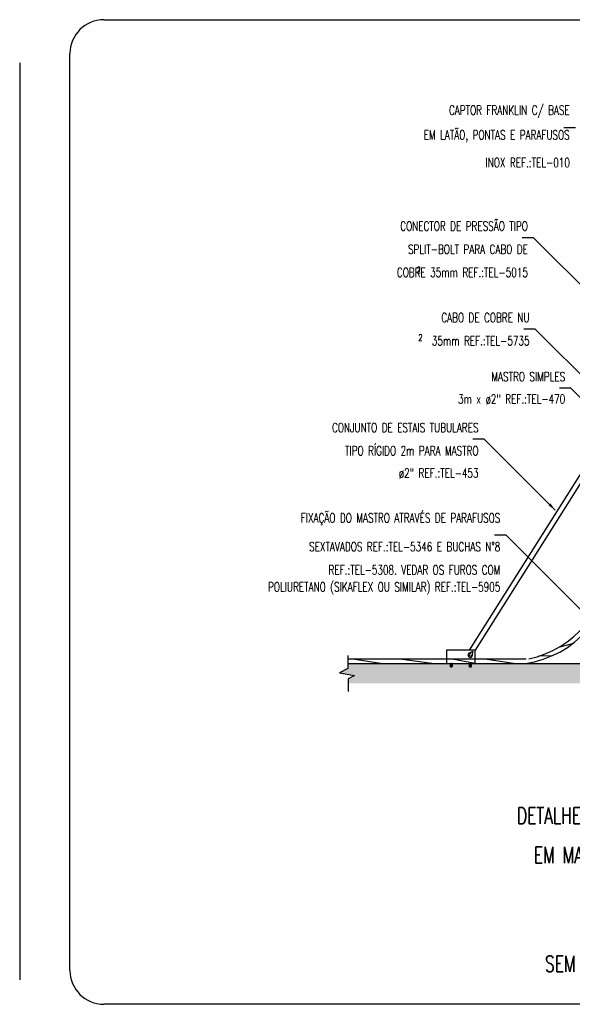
# Model space of a CAD drawing. Header units: millimetres. Extents: x 4477830 to 4478275, y -30323838 to -30323445.
# Tile 120 of 124: x 4478223 to 4478235, y -30323611 to -30323589. Entities that reach past the tile are written whole.
import ezdxf

# ---------------------------------------------------------------- set-up
doc = ezdxf.new("R2010")
doc.units = ezdxf.units.MM
doc.linetypes.add('NULL', pattern=[0])
for name, color, linetype, lineweight in [('C01', 1, 'Continuous', 30), ('C02', 2, 'Continuous', 30), ('C03', 3, 'Continuous', 30), ('C04', 4, 'Continuous', 30), ('P-MARGEM', 4, 'Continuous', 30)]:
    doc.layers.add(name, color=color, linetype=linetype, lineweight=lineweight)
doc.styles.add('ROMANS', font='romans.shx', dxfattribs={"width": 0.7})

msp = doc.modelspace()

# ---------------------------------------------------------------- hatches: boundary and pattern name
at = {"layer": 'C01', "linetype": 'Continuous'}
h = msp.add_hatch(color=1, dxfattribs=at)
h.paths.add_polyline_path([(4478236.515, -30323603.242), (4478236.518, -30323603.242), (4478236.525, -30323603.242), (4478236.523, -30323603.247), (4478236.522, -30323603.248), (4478236.525, -30323603.252), (4478236.522, -30323603.259), (4478236.525, -30323603.263), (4478236.524, -30323603.266), (4478236.522, -30323603.27), (4478236.525, -30323603.273), (4478236.522, -30323603.278), (4478236.524, -30323603.283), (4478236.524, -30323603.284), (4478236.522, -30323603.29), (4478236.525, -30323603.294), (4478236.522, -30323603.299), (4478236.523, -30323603.302), (4478236.524, -30323603.304), (4478236.52, -30323603.31), (4478236.516, -30323603.313), (4478236.514, -30323603.314), (4478236.509, -30323603.31), (4478236.504, -30323603.304), (4478236.505, -30323603.302), (4478236.506, -30323603.3), (4478236.504, -30323603.293), (4478236.507, -30323603.29), (4478236.504, -30323603.283), (4478236.504, -30323603.283), (4478236.507, -30323603.279), (4478236.504, -30323603.273), (4478236.507, -30323603.268), (4478236.505, -30323603.266), (4478236.504, -30323603.263), (4478236.506, -30323603.259), (4478236.504, -30323603.252), (4478236.506, -30323603.248), (4478236.507, -30323603.247), (4478236.504, -30323603.242), (4478236.499, -30323603.242), (4478236.494, -30323603.242), (4478233.113, -30323603.242), (4478232.989, -30323603.242), (4478232.619, -30323603.243), (4478232.613, -30323603.243), (4478232.608, -30323603.243), (4478232.607, -30323603.246), (4478232.606, -30323603.247), (4478232.608, -30323603.252), (4478232.606, -30323603.259), (4478232.609, -30323603.263), (4478232.608, -30323603.266), (4478232.606, -30323603.269), (4478232.609, -30323603.273), (4478232.606, -30323603.278), (4478232.608, -30323603.283), (4478232.608, -30323603.284), (4478232.606, -30323603.29), (4478232.609, -30323603.294), (4478232.606, -30323603.299), (4478232.607, -30323603.302), (4478232.608, -30323603.304), (4478232.603, -30323603.31), (4478232.6, -30323603.313), (4478232.598, -30323603.314), (4478232.593, -30323603.31), (4478232.588, -30323603.304), (4478232.589, -30323603.302), (4478232.59, -30323603.299), (4478232.588, -30323603.293), (4478232.591, -30323603.29), (4478232.588, -30323603.283), (4478232.588, -30323603.283), (4478232.591, -30323603.279), (4478232.588, -30323603.273), (4478232.591, -30323603.268), (4478232.589, -30323603.266), (4478232.588, -30323603.262), (4478232.59, -30323603.259), (4478232.588, -30323603.252), (4478232.59, -30323603.248), (4478232.591, -30323603.247), (4478232.588, -30323603.243), (4478232.583, -30323603.243), (4478232.577, -30323603.243), (4478232.495, -30323603.243), (4478230.361, -30323603.243), (4478230.361, -30323603.346), (4478230.184, -30323603.441), (4478230.51, -30323603.497), (4478230.37, -30323603.572), (4478230.37, -30323603.671), (4478243.49, -30323603.669), (4478243.49, -30323603.572), (4478243.35, -30323603.497), (4478243.677, -30323603.441), (4478243.499, -30323603.346), (4478243.499, -30323603.241), (4478242.788, -30323603.241), (4478241.682, -30323603.241), (4478240.742, -30323603.241), (4478239.91, -30323603.241), (4478239.652, -30323603.242), (4478236.515, -30323603.242), (4478236.515, -30323603.242), (4478237.342, -30323603.242), (4478233.02, -30323603.253), (4478240.846, -30323603.243), (4478241.259, -30323603.257)])
h.paths.add_polyline_path([(4478237.342, -30323603.242), (4478237.338, -30323603.247), (4478237.338, -30323603.248), (4478237.336, -30323603.252), (4478237.338, -30323603.259), (4478237.335, -30323603.263), (4478237.337, -30323603.266), (4478237.354, -30323603.248), (4478237.356, -30323603.252), (4478237.355, -30323603.259), (4478237.356, -30323603.263), (4478237.355, -30323603.266), (4478237.354, -30323603.268), (4478237.356, -30323603.273), (4478237.353, -30323603.279), (4478237.356, -30323603.283), (4478237.356, -30323603.283), (4478237.353, -30323603.29), (4478237.356, -30323603.293), (4478237.354, -30323603.3), (4478237.355, -30323603.302), (4478237.356, -30323603.304), (4478237.351, -30323603.31), (4478237.346, -30323603.314), (4478237.344, -30323603.313), (4478237.341, -30323603.31), (4478237.336, -30323603.304), (4478237.337, -30323603.302), (4478237.339, -30323603.299), (4478237.335, -30323603.294), (4478237.339, -30323603.29), (4478237.336, -30323603.284), (4478237.336, -30323603.283), (4478237.339, -30323603.278), (4478237.335, -30323603.273), (4478237.338, -30323603.27), (4478237.337, -30323603.266), (4478237.335, -30323603.263), (4478237.338, -30323603.259), (4478237.336, -30323603.252), (4478237.338, -30323603.248), (4478237.338, -30323603.247), (4478237.336, -30323603.242), (4478237.342, -30323603.242)], flags=0)
h.paths.add_polyline_path([(4478233.02, -30323603.253), (4478233.018, -30323603.26), (4478233.021, -30323603.264), (4478233.02, -30323603.266), (4478233.018, -30323603.27), (4478233.021, -30323603.274), (4478233.018, -30323603.279), (4478233.02, -30323603.284), (4478233.02, -30323603.285), (4478233.018, -30323603.29), (4478233.021, -30323603.294), (4478233.018, -30323603.3), (4478233.019, -30323603.303), (4478233.02, -30323603.304), (4478233.015, -30323603.311), (4478233.012, -30323603.313), (4478233.01, -30323603.315), (4478233.005, -30323603.311), (4478233, -30323603.304), (4478233.001, -30323603.302), (4478233.002, -30323603.3), (4478233, -30323603.294), (4478233.003, -30323603.29), (4478233, -30323603.284), (4478233, -30323603.283), (4478233.003, -30323603.279), (4478233, -30323603.273), (4478233.002, -30323603.269), (4478233.001, -30323603.266), (4478233, -30323603.263), (4478233.002, -30323603.26), (4478233, -30323603.253), (4478233.002, -30323603.249), (4478233.02, -30323603.266), (4478233.021, -30323603.264), (4478233.018, -30323603.26), (4478233.02, -30323603.253), (4478233.018, -30323603.248), (4478233.018, -30323603.247), (4478233.014, -30323603.243), (4478233.02, -30323603.243), (4478233.018, -30323603.247), (4478233.018, -30323603.248), (4478233.02, -30323603.253)], flags=0)
h.paths.add_polyline_path([(4478240.846, -30323603.243), (4478240.842, -30323603.247), (4478240.842, -30323603.248), (4478240.84, -30323603.253), (4478240.842, -30323603.26), (4478240.84, -30323603.264), (4478240.841, -30323603.266), (4478240.858, -30323603.249), (4478240.861, -30323603.253), (4478240.859, -30323603.26), (4478240.861, -30323603.263), (4478240.859, -30323603.266), (4478240.858, -30323603.269), (4478240.861, -30323603.273), (4478240.857, -30323603.279), (4478240.86, -30323603.283), (4478240.861, -30323603.284), (4478240.857, -30323603.29), (4478240.861, -30323603.294), (4478240.858, -30323603.3), (4478240.86, -30323603.302), (4478240.861, -30323603.304), (4478240.855, -30323603.311), (4478240.85, -30323603.315), (4478240.849, -30323603.313), (4478240.845, -30323603.311), (4478240.84, -30323603.304), (4478240.841, -30323603.303), (4478240.843, -30323603.3), (4478240.84, -30323603.294), (4478240.843, -30323603.29), (4478240.84, -30323603.285), (4478240.84, -30323603.284), (4478240.843, -30323603.279), (4478240.84, -30323603.274), (4478240.842, -30323603.27), (4478240.841, -30323603.266), (4478240.84, -30323603.264), (4478240.842, -30323603.26), (4478240.84, -30323603.253), (4478240.842, -30323603.248), (4478240.842, -30323603.247), (4478240.84, -30323603.243), (4478240.846, -30323603.243)], flags=0)
h.paths.add_polyline_path([(4478241.258, -30323603.257), (4478241.262, -30323603.267), (4478241.258, -30323603.273), (4478241.26, -30323603.278), (4478241.286, -30323603.251), (4478241.289, -30323603.257), (4478241.287, -30323603.267), (4478241.289, -30323603.273), (4478241.287, -30323603.278), (4478241.285, -30323603.281), (4478241.289, -30323603.288), (4478241.285, -30323603.297), (4478241.289, -30323603.303), (4478241.289, -30323603.304), (4478241.285, -30323603.314), (4478241.289, -30323603.319), (4478241.286, -30323603.328), (4478241.288, -30323603.332), (4478241.29, -30323603.334), (4478241.281, -30323603.344), (4478241.274, -30323603.35), (4478241.271, -30323603.348), (4478241.266, -30323603.344), (4478241.259, -30323603.335), (4478241.26, -30323603.332), (4478241.263, -30323603.328), (4478241.258, -30323603.32), (4478241.263, -30323603.314), (4478241.259, -30323603.305), (4478241.259, -30323603.304), (4478241.263, -30323603.296), (4478241.258, -30323603.289), (4478241.262, -30323603.283), (4478241.26, -30323603.278), (4478241.258, -30323603.273), (4478241.262, -30323603.267), (4478241.258, -30323603.257), (4478241.262, -30323603.25), (4478241.261, -30323603.249), (4478241.258, -30323603.242), (4478241.268, -30323603.242), (4478241.261, -30323603.249), (4478241.262, -30323603.25), (4478241.258, -30323603.257)], flags=0)
for points in [[(4478233.02, -30323603.285), (4478233.001, -30323603.266), (4478233.003, -30323603.269), (4478233, -30323603.273), (4478233.003, -30323603.279), (4478233, -30323603.283), (4478233.019, -30323603.303), (4478233.018, -30323603.3), (4478233.021, -30323603.294), (4478233.018, -30323603.29), (4478233.02, -30323603.285), (4478233.02, -30323603.285)], [(4478233.019, -30323603.303), (4478233, -30323603.283), (4478233, -30323603.284), (4478233.003, -30323603.29), (4478233, -30323603.294), (4478233.002, -30323603.3), (4478233.001, -30323603.302), (4478233.012, -30323603.313), (4478233.015, -30323603.311), (4478233.02, -30323603.304), (4478233.019, -30323603.303), (4478233.019, -30323603.303)]]:
    msp.add_hatch(color=1, dxfattribs=at).paths.add_polyline_path(points)
at = {"layer": 'C02', "linetype": 'Continuous', "true_color": 0x000000}
msp.add_hatch(color=18, dxfattribs=at).paths.add_polyline_path([(4478234.743, -30323599.778), (4478234.7, -30323599.82), (4478234.848, -30323599.927), (4478234.743, -30323599.778), (4478234.743, -30323599.778)])

# ---------------------------------------------------------------- linework, layer by layer
at = {"color": 18, "true_color": 0x000000}
for p, q in [((4478232.607, -30323603.302), (4478232.588, -30323603.283)), ((4478232.608, -30323603.284), (4478232.589, -30323603.266)), ((4478232.6, -30323603.313), (4478232.589, -30323603.302)), ((4478232.608, -30323603.266), (4478232.59, -30323603.248)), ((4478232.607, -30323603.246), (4478232.602, -30323603.242)), ((4478233.019, -30323603.303), (4478233, -30323603.283)), ((4478233.02, -30323603.285), (4478233.001, -30323603.266)), ((4478233.012, -30323603.313), (4478233.001, -30323603.302)), ((4478233.02, -30323603.266), (4478233.002, -30323603.249)), ((4478233.019, -30323603.247), (4478233.014, -30323603.243))]:
    msp.add_line(p, q, dxfattribs=at)
at = {"layer": 'C01', "linetype": 'Continuous'}
for p, q in [((4478235.214, -30323602.818), (4478234.917, -30323602.892)), ((4478234.785, -30323603.071), (4478234.494, -30323603.082))]:
    msp.add_line(p, q, dxfattribs=at)
at = {"layer": 'C01'}
for p, q in [((4478230.361, -30323603.066), (4478230.361, -30323603.346)), ((4478231.072, -30323603.242), (4478230.47, -30323603.147)), ((4478232.178, -30323603.242), (4478231.488, -30323603.147)), ((4478233.116, -30323603.242), (4478232.62, -30323603.147)), ((4478232.988, -30323603.057), (4478233.019, -30323603.001)), ((4478233.062, -30323603.024), (4478233.03, -30323603.081)), ((4478233.947, -30323603.242), (4478233.328, -30323603.147)), ((4478230.361, -30323603.346), (4478230.184, -30323603.441)), ((4478232.577, -30323603.242), (4478232.577, -30323603.304)), ((4478232.583, -30323603.242), (4478232.582, -30323603.304)), ((4478232.609, -30323603.242), (4478232.588, -30323603.242)), ((4478232.591, -30323603.247), (4478232.588, -30323603.242)), ((4478232.588, -30323603.252), (4478232.591, -30323603.247)), ((4478232.59, -30323603.259), (4478232.588, -30323603.252)), ((4478232.588, -30323603.262), (4478232.59, -30323603.259)), ((4478232.591, -30323603.268), (4478232.588, -30323603.262)), ((4478232.588, -30323603.273), (4478232.591, -30323603.268)), ((4478232.591, -30323603.279), (4478232.588, -30323603.273)), ((4478232.588, -30323603.283), (4478232.591, -30323603.279)), ((4478232.591, -30323603.29), (4478232.588, -30323603.283)), ((4478232.588, -30323603.293), (4478232.591, -30323603.29)), ((4478232.59, -30323603.299), (4478232.588, -30323603.293)), ((4478232.588, -30323603.304), (4478232.59, -30323603.299)), ((4478232.593, -30323603.31), (4478232.588, -30323603.304)), ((4478232.598, -30323603.314), (4478232.593, -30323603.31)), ((4478232.598, -30323603.314), (4478232.603, -30323603.31)), ((4478232.608, -30323603.304), (4478232.603, -30323603.31)), ((4478232.608, -30323603.242), (4478232.606, -30323603.247)), ((4478232.606, -30323603.247), (4478232.608, -30323603.252)), ((4478232.608, -30323603.252), (4478232.606, -30323603.259)), ((4478232.606, -30323603.259), (4478232.609, -30323603.263)), ((4478232.609, -30323603.263), (4478232.606, -30323603.269)), ((4478232.606, -30323603.269), (4478232.609, -30323603.273)), ((4478232.609, -30323603.273), (4478232.606, -30323603.278)), ((4478232.606, -30323603.278), (4478232.608, -30323603.283)), ((4478232.608, -30323603.283), (4478232.606, -30323603.29)), ((4478232.606, -30323603.29), (4478232.609, -30323603.294)), ((4478232.609, -30323603.294), (4478232.606, -30323603.299)), ((4478232.606, -30323603.299), (4478232.608, -30323603.304)), ((4478232.611, -30323603.242), (4478232.608, -30323603.242)), ((4478232.613, -30323603.242), (4478232.613, -30323603.304)), ((4478232.619, -30323603.242), (4478232.619, -30323603.304)), ((4478232.989, -30323603.242), (4478232.989, -30323603.304)), ((4478232.995, -30323603.242), (4478232.994, -30323603.304)), ((4478233.003, -30323603.248), (4478233, -30323603.242)), ((4478233.021, -30323603.243), (4478233, -30323603.242)), ((4478233, -30323603.253), (4478233.003, -30323603.248)), ((4478233.002, -30323603.26), (4478233, -30323603.253)), ((4478233, -30323603.263), (4478233.002, -30323603.26)), ((4478233.003, -30323603.269), (4478233, -30323603.263)), ((4478233, -30323603.273), (4478233.003, -30323603.269)), ((4478233.003, -30323603.279), (4478233, -30323603.273)), ((4478233, -30323603.284), (4478233.003, -30323603.279)), ((4478233.003, -30323603.29), (4478233, -30323603.284)), ((4478233, -30323603.294), (4478233.003, -30323603.29)), ((4478233.002, -30323603.3), (4478233, -30323603.294)), ((4478233, -30323603.304), (4478233.002, -30323603.3)), ((4478233.005, -30323603.311), (4478233, -30323603.304)), ((4478233.01, -30323603.315), (4478233.005, -30323603.311)), ((4478233.01, -30323603.315), (4478233.015, -30323603.311)), ((4478233.02, -30323603.304), (4478233.015, -30323603.311)), ((4478233.02, -30323603.243), (4478233.018, -30323603.248)), ((4478233.018, -30323603.248), (4478233.02, -30323603.253)), ((4478233.02, -30323603.253), (4478233.018, -30323603.26)), ((4478233.018, -30323603.26), (4478233.021, -30323603.264)), ((4478233.021, -30323603.264), (4478233.018, -30323603.27)), ((4478233.018, -30323603.27), (4478233.021, -30323603.274)), ((4478233.021, -30323603.274), (4478233.018, -30323603.279)), ((4478233.018, -30323603.279), (4478233.02, -30323603.284)), ((4478233.02, -30323603.284), (4478233.018, -30323603.29)), ((4478233.018, -30323603.29), (4478233.021, -30323603.294)), ((4478233.021, -30323603.294), (4478233.018, -30323603.3)), ((4478233.018, -30323603.3), (4478233.02, -30323603.304)), ((4478233.023, -30323603.243), (4478233.02, -30323603.243)), ((4478233.025, -30323603.243), (4478233.025, -30323603.304)), ((4478233.031, -30323603.243), (4478233.031, -30323603.304)), ((4478230.184, -30323603.441), (4478230.51, -30323603.497)), ((4478230.51, -30323603.497), (4478230.37, -30323603.572)), ((4478230.37, -30323603.572), (4478230.37, -30323603.848))]:
    msp.add_line(p, q, dxfattribs=at)
for points in [[(4478233.019, -30323603.001), (4478233.019, -30323603.001), (4478233.06, -30323602.975)], [(4478233.06, -30323602.975), (4478233.062, -30323603.024)]]:
    msp.add_lwpolyline(points, dxfattribs=at)
for centre, radius, start, end in [((4478233.01, -30323603.057), 0.0506, 83.4187, 26.354), ((4478233.04, -30323603.014), 0.0679, 219.401, 260.867), ((4478232.594, -30323603.302), 0.0169, 186.53, 250.789), ((4478232.599, -30323603.302), 0.0169, 186.53, 250.789), ((4478232.597, -30323603.302), 0.0169, 289.009, 353.269), ((4478232.602, -30323603.302), 0.0169, 289.009, 353.269), ((4478233.006, -30323603.302), 0.0169, 186.53, 250.789), ((4478233.011, -30323603.302), 0.0169, 186.53, 250.789), ((4478233.009, -30323603.302), 0.0169, 289.009, 353.269), ((4478233.014, -30323603.302), 0.0169, 289.009, 353.269)]:
    msp.add_arc(centre, radius, start, end, dxfattribs=at)
at = {"layer": 'C02', "color": 5}
for p, q in [((4478235.285, -30323591.664), (4478235.035, -30323591.664)), ((4478234.38, -30323594.037), (4478234.13, -30323594.037)), ((4478235.916, -30323595.573), (4478234.38, -30323594.037)), ((4478234.417, -30323596.014), (4478234.167, -30323596.014)), ((4478235.952, -30323597.549), (4478234.417, -30323596.014)), ((4478235.188, -30323597.291), (4478234.938, -30323597.291)), ((4478236.723, -30323598.827), (4478235.188, -30323597.291)), ((4478233.313, -30323598.392), (4478233.063, -30323598.392)), ((4478234.848, -30323599.927), (4478233.313, -30323598.392)), ((4478233.785, -30323600.466), (4478233.535, -30323600.466)), ((4478236.476, -30323603.157), (4478233.785, -30323600.466))]:
    msp.add_line(p, q, dxfattribs=at)
at = {"layer": 'C02', "color": 5, "linetype": 'Continuous'}
msp.add_line((4478234.22, -30323603.147), (4478230.355, -30323603.147), dxfattribs=at)
at = {"layer": 'C02', "color": 5}
for centre, radius, start, end in [((4478233.874, -30323601.036), 2.229, 278.352, 358.617), ((4478233.807, -30323600.985), 2.207, 282.343, 357.271)]:
    msp.add_arc(centre, radius, start, end, dxfattribs=at)
at = {"layer": 'C03', "color": 116, "true_color": 0x136734}
for p, q in [((4478235.941, -30323598.267), (4478232.987, -30323602.954)), ((4478236.012, -30323598.354), (4478233.114, -30323602.954)), ((4478232.496, -30323602.953), (4478232.495, -30323603.243)), ((4478233.114, -30323602.954), (4478232.496, -30323602.953)), ((4478233.113, -30323603.242), (4478233.114, -30323602.954)), ((4478230.361, -30323603.243), (4478243.499, -30323603.241))]:
    msp.add_line(p, q, dxfattribs=at)
at = {"layer": 'P-MARGEM', "color": 18, "true_color": 0x000000}
for p, q in [((4478225.087, -30323589.326), (4478246.287, -30323589.326)), ((4478224.355, -30323609.873), (4478224.355, -30323590.058)), ((4478223.268, -30323590.259), (4478223.268, -30323610.073)), ((4478246.287, -30323610.605), (4478225.087, -30323610.605))]:
    msp.add_line(p, q, dxfattribs=at)
for centre, start, end in [((4478225.087, -30323590.058), 90, 180), ((4478225.087, -30323609.873), 180, 270)]:
    msp.add_arc(centre, 0.732, start, end, dxfattribs=at)

# ---------------------------------------------------------------- texts
at = {"layer": 'C03', "color": 18, "linetype": 'NULL', "true_color": 0x000000, "attachment_point": 9, "line_spacing_factor": 0.798, "style": 'ROMANS'}
for s, insert, char_height, width in [('CAPTOR FRANKLIN C/ BASE', (4478235.16, -30323591.448), 0.2, 8.53333), ('EM LATÃO, PONTAS E PARAFUSOS', (4478235.16, -30323591.976), 0.2, 10.34286), ('INOX REF.:TEL-010', (4478235.164, -30323592.515), 0.2, 5.82857), ('CONECTOR DE PRESSÃO TIPO', (4478234.256, -30323593.887), 0.2, 8.99048), ('SPLIT-BOLT PARA CABO DE', (4478234.256, -30323594.388), 0.2, 8.47619), ('COBRE 35mm REF.:TEL-5015', (4478234.256, -30323594.887), 0.2, 9.12381), ('2', (4478231.94, -30323594.807), 0.14, 0.22667), ('CABO DE COBRE NU', (4478234.292, -30323595.864), 0.2, 6.26667), ('35mm REF.:TEL-5735', (4478234.292, -30323596.365), 0.2, 6.74286), ('2', (4478231.98, -30323596.266), 0.14, 0.22667), ('MASTRO SIMPLES', (4478235.063, -30323597.141), 0.2, 5.10476), ('3m x ø2" REF.:TEL-470', (4478235.063, -30323597.642), 0.2, 7.5619), ('CONJUNTO DE ESTAIS TUBULARES', (4478233.189, -30323598.242), 0.2, 10.28571), ('TIPO RÍGIDO 2m PARA MASTRO', (4478233.189, -30323598.741), 0.2, 9.48571), ('ø2" REF.:TEL-453', (4478233.188, -30323599.242), 0.2, 5.48571), ('FIXAÇÃO DO MASTRO ATRAVÉS DE PARAFUSOS', (4478233.66, -30323600.249), 0.2, 14.11429), ('SEXTAVADOS REF.:TEL-5346 E BUCHAS N%%d8', (4478233.66, -30323600.815), 0.2, 14.49524), ('REF.:TEL-5308. VEDAR OS FUROS COM', (4478233.66, -30323601.316), 0.2, 12.09524), ('POLIURETANO (SIKAFLEX OU SIMILAR) REF.:TEL-5905', (4478233.66, -30323601.75), 0.2, 16.26667)]:
    msp.add_mtext(s, dxfattribs=dict(at, insert=insert, char_height=char_height, width=width))
at = {"layer": 'C04', "color": 5, "linetype": 'NULL', "char_height": 0.35, "line_spacing_factor": 0.798, "style": 'ROMANS'}
for s, insert, width, attachment_point in [('DETALHE DE CAPTOR TIPO FRANKLIN', (4478237.008, -30323606.704), 19.5, 8), ('EM MASTRO 3 METROS SIMPLES', (4478237.008, -30323607.555), 17.2, 8), ('SEM     ESCALA', (4478234.627, -30323609.905), 9.33333, 7)]:
    msp.add_mtext(s, dxfattribs=dict(at, insert=insert, width=width, attachment_point=attachment_point))

doc.saveas('drawing.dxf')
